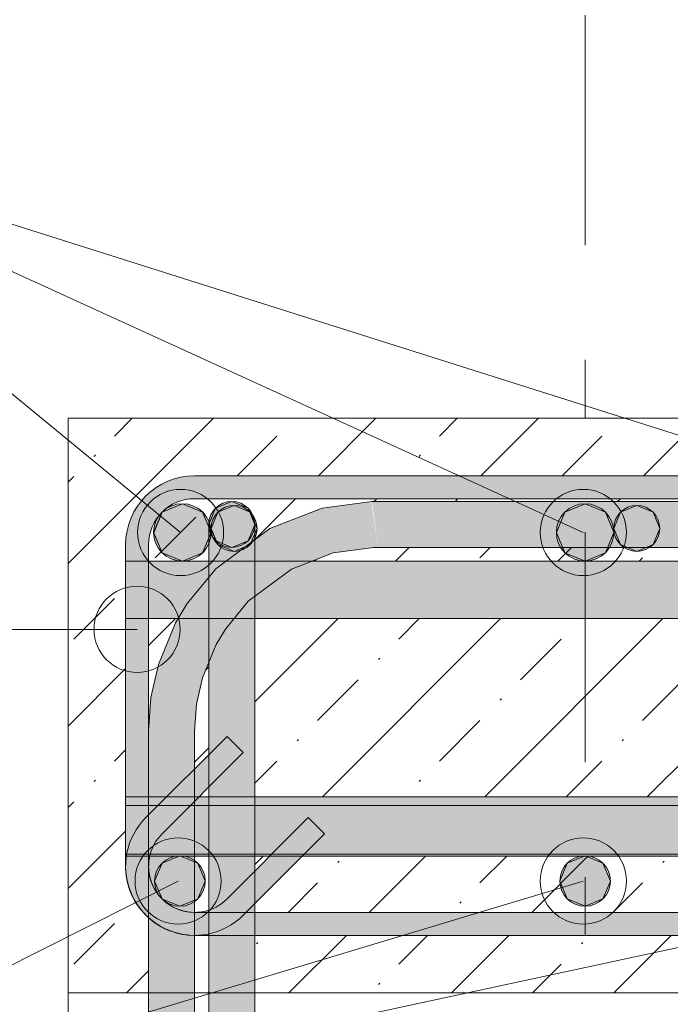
# Model space of a CAD drawing. Header units: millimetres. Extents: x 4307 to 42792, y 1610 to 10025.
# Tile 206 of 256: x 31026 to 31309, y 8665 to 9093. Entities that reach past the tile are written whole.
import ezdxf

# ---------------------------------------------------------------- set-up
doc = ezdxf.new("R2010")
doc.units = ezdxf.units.MM
doc.linetypes.add('Čára osnovy', pattern=[225, 100, -50, 25, -50])
for name, color, linetype, lineweight in [('S-BEAM', 12, 'Continuous', 9), ('S-COLS', 52, 'Continuous', 9), ('S-GRID', 1, 'Continuous', 5), ('S-RBAR', 171, 'Continuous', 5), ('S-RBAR-IDEN', 171, 'Continuous', 5)]:
    doc.layers.add(name, color=color, linetype=linetype, lineweight=lineweight)

msp = doc.modelspace()

# ---------------------------------------------------------------- hatches: boundary and pattern name
at = {"layer": 'S-BEAM', "lineweight": 5}
h = msp.add_hatch(dxfattribs=at)
h.set_pattern_fill('FP_3', color=256, style=0, pattern_type=2)
h.set_pattern_definition([(45, (36176.34, 5500.453), (-35.35534, 35.35534), []), (45, (36211.697, 5500.453), (-17.67767, 53.033), [25, -12.5, 0.8382, -11.662])])
h.paths.add_polyline_path([(31047.38, 8670), (31082.33, 8670), (31082.33, 8702.9), (31081.17, 8703.79), (31076.04, 8710.86), (31073.4, 8717.24), (31072.38, 8726.4), (31072.38, 8865), (31073.4, 8872.76), (31076.4, 8880), (31081.17, 8886.21), (31088.24, 8891.34), (31094.61, 8893.98), (31102.38, 8895), (31442.38, 8895), (31450.14, 8893.98), (31457.38, 8890.98), (31463.59, 8886.21), (31465.44, 8883.8), (31497.38, 8883.8), (31497.38, 8920), (31047.38, 8920), (31047.38, 8711.32)])
h.paths.add_polyline_path([(31102.33, 8670), (31108.58, 8670), (31108.58, 8695), (31102.33, 8695), (31102.33, 8681.14)])
h.paths.add_polyline_path([(31286.42, 8670), (31402.88, 8670), (31402.88, 8695), (31128.58, 8695), (31128.58, 8670), (31199.1, 8670)])
h.paths.add_polyline_path([(31497.38, 8670), (31497.38, 8730.3), (31472.38, 8730.18), (31472.38, 8725), (31471.36, 8717.24), (31468.36, 8710), (31463.59, 8703.79), (31456.52, 8698.66), (31450.14, 8696.02), (31442.38, 8695), (31439.38, 8695), (31439.38, 8670), (31461.06, 8670)])
h.paths.add_polyline_path([(31128.58, 8705), (31402.88, 8705), (31402.88, 8722.07), (31395.51, 8729.45), (31149.25, 8729.45), (31128.58, 8708.77)])
h.paths.add_polyline_path([(31442.38, 8705), (31447.56, 8705.68), (31452.38, 8707.68), (31456.87, 8711.32), (31459.7, 8715), (31461.7, 8719.82), (31462.38, 8725), (31461.7, 8729.45), (31439.38, 8729.45), (31439.38, 8705.39)])
h.paths.add_polyline_path([(31102.38, 8705), (31108.58, 8706.1), (31108.58, 8729.45), (31102.33, 8729.45), (31102.33, 8705.01)])
h.paths.add_polyline_path([(31128.58, 8722.91), (31135.11, 8729.45), (31128.58, 8729.45)])
h.paths.add_polyline_path([(31440.36, 8755.3), (31439.38, 8756.28), (31439.38, 8755.3)])
h.paths.add_polyline_path([(31454.5, 8755.3), (31462.38, 8755.3), (31462.38, 8832.8), (31457, 8832.8), (31450.1, 8823.8), (31442.1, 8804.51), (31439.38, 8783.8), (31439.38, 8770.43)])
h.paths.add_polyline_path([(31128.58, 8755.3), (31402.88, 8755.3), (31402.88, 8832.8), (31128.58, 8832.8), (31128.58, 8783.8)])
h.paths.add_polyline_path([(31108.58, 8755.3), (31108.58, 8759.48), (31104.4, 8755.3)])
h.paths.add_polyline_path([(31472.38, 8755.3), (31497.38, 8755.3), (31497.38, 8832.8), (31472.38, 8832.8), (31472.38, 8771.67)])
h.paths.add_polyline_path([(31102.33, 8767.37), (31108.58, 8773.62), (31108.58, 8813.83), (31105.77, 8807.03), (31103.19, 8795.54), (31102.33, 8781.57), (31102.33, 8771.67)])
h.paths.add_polyline_path([(31082.38, 8784.53), (31083.41, 8798.47), (31086.62, 8812.83), (31094.76, 8832.02), (31095.23, 8832.8), (31082.38, 8832.8), (31082.38, 8795.54)])
h.paths.add_polyline_path([(31422.88, 8809.91), (31432.36, 8832.8), (31422.88, 8832.8), (31422.88, 8811.61)])
h.paths.add_polyline_path([(31153.46, 8857.8), (31402.88, 8857.8), (31402.88, 8863.8), (31179.73, 8863.71), (31162.78, 8861.41), (31155.44, 8858.57)])
h.paths.add_polyline_path([(31108.58, 8857.8), (31108.58, 8873.8), (31128.58, 8873.8), (31128.58, 8867.14), (31135.1, 8871.99), (31157.91, 8880.81), (31180.22, 8883.78), (31199.1, 8883.8), (31448.8, 8883.8), (31447.56, 8884.32), (31442.38, 8885), (31102.38, 8885), (31097.2, 8884.32), (31092.38, 8882.32), (31088.24, 8879.14), (31085.06, 8875), (31083.06, 8870.18), (31082.38, 8865), (31082.38, 8857.8)])
h.paths.add_polyline_path([(31452.95, 8857.8), (31460.77, 8863.8), (31422.88, 8863.8), (31422.88, 8857.8), (31448.67, 8857.8)])
h.paths.add_polyline_path([(31490.77, 8857.8), (31497.38, 8857.8), (31497.38, 8860.54)])
h.paths.add_polyline_path([(31128.58, 8873.8), (31108.92, 8876.39), (31109.92, 8878.8), (31111.78, 8881.08), (31113.58, 8882.46), (31115.99, 8883.46), (31118.58, 8883.8), (31121.16, 8883.46), (31123.58, 8882.46), (31125.65, 8880.87), (31127.24, 8878.8), (31128.23, 8876.39)])
at = {"layer": 'S-RBAR'}
for color, points in [(7, [(31082.38, 8865), (31083.06, 8870.18), (31085.06, 8875), (31088.24, 8879.14), (31092.38, 8882.32), (31097.2, 8884.32), (31102.38, 8885), (31102.38, 8895), (31094.61, 8893.98), (31087.38, 8890.98), (31081.17, 8886.21), (31076.04, 8879.14), (31073.4, 8872.76), (31072.38, 8865), (31076.4, 8865)]), (7, [(31102.38, 8885), (31442.38, 8885), (31442.38, 8895), (31102.38, 8895), (31102.38, 8892.37)]), (256, [(31097.08, 8857.8), (31105.91, 8861.46), (31109.58, 8870.3), (31105.91, 8879.14), (31097.08, 8882.8), (31088.24, 8879.14), (31084.58, 8870.3), (31088.24, 8861.46)]), (256, [(31097.08, 8857.8), (31105.91, 8861.46), (31109.58, 8870.3), (31105.91, 8879.14), (31097.08, 8882.8), (31088.24, 8879.14), (31084.63, 8870.18), (31088.24, 8861.46)]), (256, [(31118.58, 8863.8), (31125.65, 8866.73), (31128.58, 8873.8), (31125.65, 8880.87), (31118.58, 8883.8), (31111.5, 8880.87), (31108.58, 8873.8), (31111.78, 8866.62)]), (7, [(31128.58, 8873.8), (31128.23, 8876.39), (31127.24, 8878.8), (31125.65, 8880.87), (31123.58, 8882.46), (31121.16, 8883.46), (31118.58, 8883.8), (31115.99, 8883.46), (31113.58, 8882.46), (31111.5, 8880.87), (31109.92, 8878.8), (31108.92, 8876.39), (31128.23, 8873.85)]), (256, [(31119.58, 8862.07), (31126.65, 8865), (31129.58, 8872.07), (31126.65, 8879.14), (31119.58, 8882.07), (31112.5, 8879.14), (31109.58, 8872.07), (31112.5, 8865), (31119.29, 8862.19)]), (7, [(31180.22, 8863.78), (31179.73, 8883.77), (31157.91, 8880.81)]), (7, [(31182.18, 8863.8), (31182.18, 8883.8), (31179.73, 8883.77)]), (256, [(31272.38, 8857.8), (31281.22, 8861.46), (31284.88, 8870.3), (31281.22, 8879.14), (31272.38, 8882.8), (31263.54, 8879.14), (31259.88, 8870.3), (31263.54, 8861.46)]), (256, [(31272.38, 8857.8), (31281.22, 8861.46), (31284.88, 8870.3), (31281.22, 8879.14), (31272.38, 8882.8), (31263.54, 8879.14), (31259.88, 8870.3), (31263.54, 8861.46)]), (256, [(31294.88, 8862.07), (31301.95, 8865), (31304.88, 8872.07), (31301.95, 8879.14), (31294.88, 8882.07), (31287.81, 8879.14), (31284.88, 8872.07), (31287.81, 8865)]), (7, [(31162.78, 8861.41), (31157.91, 8880.81), (31135.1, 8871.99), (31157.91, 8863.27)]), (7, [(31162.78, 8861.41), (31180.22, 8863.78), (31157.91, 8880.81), (31160.13, 8871.99)]), (7, [(31180.22, 8863.78), (31182.18, 8863.8), (31179.8, 8880.81)]), (7, [(31128.58, 8783.8), (31128.58, 8873.8), (31108.58, 8873.8), (31108.58, 8783.8), (31111.78, 8783.8)]), (7, [(31128.58, 8857.8), (31142.7, 8857.8), (31135.1, 8871.99), (31128.58, 8867.14), (31128.58, 8862.19)]), (7, [(31153.46, 8857.8), (31162.78, 8861.41), (31135.1, 8871.99), (31142.7, 8857.8), (31144.54, 8857.8)]), (7, [(31073.4, 8725), (31082.38, 8725), (31082.38, 8865), (31072.38, 8865), (31072.38, 8725)]), (7, [(31086.62, 8812.83), (31108.58, 8820.42), (31108.58, 8823.22), (31094.11, 8830.94), (31091.52, 8824.66)]), (7, [(31108.58, 8829.15), (31108.58, 8832.8), (31095.23, 8832.8), (31094.11, 8830.94), (31099.15, 8830.31)]), (7, [(31108.58, 8823.22), (31108.58, 8829.15), (31094.11, 8830.94), (31105.87, 8824.66)]), (7, [(31105.77, 8807.03), (31108.58, 8813.83), (31108.58, 8820.42), (31086.62, 8812.83), (31090.63, 8811.61)]), (7, [(31083.41, 8798.47), (31105.77, 8807.03), (31086.62, 8812.83), (31084.16, 8801.84)]), (7, [(31103.19, 8795.54), (31105.77, 8807.03), (31083.41, 8798.47)]), (7, [(31082.38, 8783.83), (31103.19, 8795.54), (31083.41, 8798.47), (31082.38, 8784.53)]), (7, [(31102.33, 8783.8), (31103.19, 8795.54), (31082.38, 8783.8)]), (7, [(31088.24, 8739.14), (31123.59, 8774.5), (31116.52, 8781.57), (31082.38, 8747.43), (31082.38, 8745), (31085.89, 8741.49)]), (7, [(31082.38, 8725), (31083.06, 8730.18), (31085.06, 8735), (31088.24, 8739.14), (31082.38, 8745), (31082.38, 8726.4)]), (7, [(31123.59, 8705), (31124.81, 8705), (31158.95, 8739.14), (31151.88, 8746.21), (31116.52, 8710.86), (31122.38, 8705)]), (256, [(31096.01, 8707.64), (31103.79, 8710.86), (31107.01, 8718.64), (31103.79, 8726.41), (31096.01, 8729.64), (31088.23, 8726.4), (31085.01, 8718.64), (31088.24, 8710.86), (31089.95, 8710.15)]), (256, [(31272.38, 8707.64), (31280.16, 8710.86), (31283.38, 8718.64), (31280.16, 8726.41), (31272.38, 8729.64), (31264.6, 8726.41), (31261.38, 8718.64), (31264.6, 8710.86)]), (7, [(31102.38, 8695), (31102.38, 8705), (31097.2, 8705.68), (31092.38, 8707.68), (31087.88, 8711.32), (31085.06, 8715), (31083.06, 8719.82), (31082.38, 8725), (31072.38, 8725), (31073.4, 8717.24), (31076.4, 8710), (31081.18, 8703.77), (31088.24, 8698.66), (31094.61, 8696.02), (31097.2, 8695.68)]), (7, [(31102.38, 8705), (31122.38, 8705), (31116.52, 8710.86), (31111.78, 8707.43), (31107.56, 8705.68)]), (7, [(31439.23, 8695), (31442.38, 8695), (31434.61, 8696.02), (31427.38, 8699.02), (31419.95, 8705), (31102.38, 8705), (31102.38, 8695), (31437.2, 8695)])]:
    msp.add_hatch(color=color, dxfattribs=at).paths.add_polyline_path(points)
h = msp.add_hatch(color=256, dxfattribs=at)
edge = h.paths.add_edge_path()
edge.add_arc((31097.08, 8870.3), 12.5, 0, 360)
h = msp.add_hatch(color=256, dxfattribs=at)
edge = h.paths.add_edge_path()
edge.add_arc((31097.08, 8870.3), 12.5, 0, 360)
h = msp.add_hatch(color=256, dxfattribs=at)
edge = h.paths.add_edge_path()
edge.add_arc((31118.58, 8873.8), 10, 0, 360)
h = msp.add_hatch(color=256, dxfattribs=at)
edge = h.paths.add_edge_path()
edge.add_arc((31119.58, 8872.07), 10, 0, 360)
h = msp.add_hatch(color=7, dxfattribs=at)
h.paths.add_polyline_path([(31439.23, 8863.8), (31462.38, 8863.8), (31462.38, 8865), (31461.7, 8870.18), (31459.7, 8875), (31456.52, 8879.14), (31452.38, 8882.32), (31448.8, 8883.8), (31412.88, 8883.8), (31415.47, 8883.46), (31417.88, 8882.46), (31419.95, 8880.87), (31421.54, 8878.8), (31422.54, 8876.39), (31422.88, 8872.7), (31422.88, 8863.8)])
h.paths.add_polyline_path([(31182.18, 8863.8), (31402.88, 8863.99), (31402.88, 8873.8), (31422.88, 8873.8), (31403.22, 8876.39), (31404.22, 8878.8), (31405.81, 8880.87), (31407.88, 8882.46), (31410.29, 8883.46), (31412.88, 8883.8), (31182.18, 8883.8)])
h.paths.add_polyline_path([(31472.38, 8863.8), (31497.38, 8863.8), (31497.38, 8882.8), (31507.53, 8882.8), (31507.53, 8883.8), (31465.44, 8883.8), (31468.71, 8879.14), (31471.36, 8872.76), (31472.38, 8865)])
h.paths.add_polyline_path([(31548.38, 8882.8), (31552.64, 8882.8), (31552.64, 8883.8), (31517.53, 8883.8), (31517.53, 8882.8)])
h.paths.add_polyline_path([(31562.64, 8882.8), (31597.75, 8882.8), (31597.75, 8883.8), (31562.64, 8883.8)])
h.paths.add_polyline_path([(31723.02, 8882.8), (31733.07, 8882.8), (31733.07, 8883.8), (31697.96, 8883.8), (31697.96, 8882.8)])
h.paths.add_polyline_path([(31743.07, 8882.8), (31801.19, 8882.8), (31801.19, 8883.8), (31743.07, 8883.8)])
h.paths.add_polyline_path([(31687.96, 8882.8), (31687.96, 8883.8), (31652.85, 8883.8), (31652.85, 8882.8), (31679.36, 8882.8)])
h.paths.add_polyline_path([(31607.75, 8882.8), (31642.85, 8882.8), (31642.85, 8883.8), (31607.75, 8883.8)])
h = msp.add_hatch(color=256, dxfattribs=at)
edge = h.paths.add_edge_path()
edge.add_arc((31272.38, 8870.3), 12.5, 0, 360)
h = msp.add_hatch(color=256, dxfattribs=at)
edge = h.paths.add_edge_path()
edge.add_arc((31272.38, 8870.3), 12.5, 0, 360)
h = msp.add_hatch(color=256, dxfattribs=at)
edge = h.paths.add_edge_path()
edge.add_arc((31294.88, 8872.07), 10, 0, 360)
h = msp.add_hatch(color=7, dxfattribs=at)
h.paths.add_polyline_path([(32272.38, 8832.8), (32272.38, 8857.8), (32239.62, 8857.8), (32239.62, 8832.8), (32246.94, 8832.8)])
h.paths.add_polyline_path([(32229.62, 8832.8), (32229.62, 8857.8), (32155.01, 8857.8), (32155.01, 8832.8), (32159.62, 8832.8)])
h.paths.add_polyline_path([(32145.01, 8832.8), (32145.01, 8857.8), (32070.39, 8857.8), (32070.39, 8832.8), (32072.3, 8832.8)])
h.paths.add_polyline_path([(32060.39, 8832.8), (32060.39, 8857.8), (31985.78, 8857.8), (31985.78, 8832.8), (32028.64, 8832.8)])
h.paths.add_polyline_path([(31975.78, 8832.8), (31975.78, 8857.8), (31901.16, 8857.8), (31901.16, 8832.8), (31941.32, 8832.8)])
h.paths.add_polyline_path([(31891.16, 8832.8), (31891.16, 8857.8), (31816.55, 8857.8), (31816.55, 8832.8), (31854, 8832.8)])
h.paths.add_polyline_path([(31806.55, 8832.8), (31806.55, 8857.8), (31743.07, 8857.8), (31743.07, 8832.8), (31766.68, 8832.8)])
h.paths.add_polyline_path([(31697.96, 8832.8), (31733.07, 8832.8), (31733.07, 8857.8), (31697.96, 8857.8)])
h.paths.add_polyline_path([(31679.36, 8832.8), (31687.96, 8832.8), (31687.96, 8857.8), (31652.85, 8857.8), (31652.85, 8832.8)])
h.paths.add_polyline_path([(31635.7, 8832.8), (31642.85, 8832.8), (31642.85, 8857.8), (31607.75, 8857.8), (31607.75, 8832.8)])
h.paths.add_polyline_path([(31552.64, 8832.8), (31552.64, 8857.8), (31517.53, 8857.8), (31517.53, 8832.8), (31548.38, 8832.8)])
h.paths.add_polyline_path([(31597.75, 8832.8), (31597.75, 8857.8), (31562.64, 8857.8), (31562.64, 8832.8), (31592.04, 8832.8)])
h.paths.add_polyline_path([(31507.53, 8832.8), (31507.53, 8857.8), (31472.38, 8857.8), (31472.38, 8832.8), (31504.72, 8832.8)])
h.paths.add_polyline_path([(31402.88, 8832.8), (31402.88, 8857.8), (31128.58, 8857.8), (31128.58, 8832.8), (31373.74, 8832.8)])
h.paths.add_polyline_path([(31461.06, 8832.8), (31462.38, 8832.8), (31462.38, 8857.8), (31422.88, 8857.8), (31422.88, 8832.8)])
h.paths.add_polyline_path([(31108.58, 8832.8), (31108.58, 8857.8), (31082.38, 8857.8), (31082.38, 8832.8)])
h = msp.add_hatch(color=7, dxfattribs=at)
h.paths.add_polyline_path([(31102.33, 7883.8), (31102.33, 7916), (31100.43, 7916), (31100.43, 7883.8)])
h.paths.add_polyline_path([(31082.33, 7883.8), (31082.43, 7883.8), (31082.33, 7896.6)])
h.paths.add_polyline_path([(31102.33, 7924), (31102.33, 8016), (31100.43, 8016), (31100.43, 7924)])
h.paths.add_polyline_path([(31100.43, 8024), (31102.33, 8024), (31102.33, 8116), (31100.43, 8116), (31100.43, 8047.47)])
h.paths.add_polyline_path([(31082.33, 8024), (31082.43, 8024), (31082.33, 8047.47)])
h.paths.add_polyline_path([(31102.33, 8124), (31102.33, 8216), (31100.43, 8216), (31100.43, 8124)])
h.paths.add_polyline_path([(31102.33, 8224), (31102.33, 8316), (31100.43, 8316), (31100.43, 8224)])
h.paths.add_polyline_path([(31102.33, 8324), (31102.33, 8416), (31100.43, 8416), (31100.43, 8324)])
h.paths.add_polyline_path([(31082.33, 8324), (31082.43, 8324), (31082.33, 8349.22)])
h.paths.add_polyline_path([(31102.33, 8424), (31102.33, 8516), (31100.43, 8516), (31100.43, 8424)])
h.paths.add_polyline_path([(31102.33, 8524), (31102.33, 8616), (31100.43, 8616), (31100.43, 8524)])
h.paths.add_polyline_path([(31082.33, 8524), (31082.43, 8524), (31082.33, 8530.27)])
h.paths.add_polyline_path([(31102.33, 8624), (31102.33, 8695.01), (31094.11, 8696.23), (31087.38, 8699.02), (31082.33, 8702.9), (31082.43, 8660), (31100.43, 8660), (31100.43, 8624)])
h.paths.add_polyline_path([(31102.33, 8705.01), (31102.33, 8729.45), (31082.96, 8729.45), (31082.38, 8725), (31083.46, 8718.86), (31085.06, 8715), (31088.24, 8710.86), (31092.38, 8707.68), (31097.2, 8705.68), (31100.86, 8705.2)])
h.paths.add_polyline_path([(31090.26, 8755.3), (31102.33, 8767.37), (31102.33, 8783.8), (31082.38, 8783.8), (31082.38, 8755.3)])
h = msp.add_hatch(color=7, dxfattribs=at)
h.paths.add_polyline_path([(31108.58, 7883.8), (31128.58, 7883.8), (31128.58, 7916), (31108.58, 7916), (31108.58, 7896.6)])
h.paths.add_polyline_path([(31108.58, 7924), (31128.58, 7924), (31128.58, 8016), (31108.58, 8016), (31108.58, 7926.77)])
h.paths.add_polyline_path([(31111.78, 8024), (31128.58, 8024), (31128.58, 8116), (31108.58, 8116), (31108.58, 8024)])
h.paths.add_polyline_path([(31108.58, 8124), (31128.58, 8124), (31128.58, 8216), (31108.58, 8216), (31108.58, 8138)])
h.paths.add_polyline_path([(31111.78, 8224), (31128.58, 8224), (31128.58, 8316), (31108.58, 8316), (31108.58, 8224)])
h.paths.add_polyline_path([(31128.58, 8324), (31128.58, 8416), (31108.58, 8416), (31108.58, 8324), (31111.78, 8324)])
h.paths.add_polyline_path([(31128.58, 8424), (31128.58, 8516), (31108.58, 8516), (31108.58, 8424), (31111.78, 8424)])
h.paths.add_polyline_path([(31108.58, 8524), (31128.58, 8524), (31128.58, 8616), (31108.58, 8616), (31108.58, 8530.27)])
h.paths.add_polyline_path([(31111.78, 8624), (31128.58, 8624), (31128.58, 8695), (31108.58, 8695), (31108.58, 8624)])
h.paths.add_polyline_path([(31128.58, 8705), (31128.58, 8708.77), (31124.81, 8705)])
h.paths.add_polyline_path([(31108.58, 8706.1), (31112.38, 8707.68), (31116.98, 8711.32), (31128.58, 8722.91), (31128.58, 8783.8), (31108.58, 8783.8), (31108.58, 8773.62), (31116.52, 8781.57), (31123.59, 8774.5), (31108.58, 8759.48), (31108.58, 8707.68)])
h = msp.add_hatch(color=7, dxfattribs=at)
h.paths.add_polyline_path([(32272.38, 8730.3), (32272.38, 8755.3), (32239.62, 8755.3), (32239.62, 8730.3), (32246.94, 8730.3)])
h.paths.add_polyline_path([(32229.62, 8730.3), (32229.62, 8755.3), (32155.01, 8755.3), (32155.01, 8730.3), (32159.62, 8730.3)])
h.paths.add_polyline_path([(32145.01, 8730.3), (32145.01, 8755.3), (32070.39, 8755.3), (32070.39, 8730.3), (32072.3, 8730.3)])
h.paths.add_polyline_path([(32060.39, 8730.3), (32060.39, 8755.3), (31985.78, 8755.3), (31985.78, 8730.3), (32028.64, 8730.3)])
h.paths.add_polyline_path([(31975.78, 8730.3), (31975.78, 8755.3), (31901.16, 8755.3), (31901.16, 8730.3), (31941.32, 8730.3)])
h.paths.add_polyline_path([(31891.16, 8730.3), (31891.16, 8755.3), (31816.55, 8755.3), (31816.55, 8730.3), (31854, 8730.3)])
h.paths.add_polyline_path([(31806.55, 8730.3), (31806.55, 8755.3), (31743.07, 8755.3), (31743.07, 8730.3), (31766.68, 8730.3)])
h.paths.add_polyline_path([(31723.02, 8730.3), (31733.07, 8730.3), (31733.07, 8755.3), (31697.96, 8755.3), (31697.96, 8730.3)])
h.paths.add_polyline_path([(31687.96, 8730.3), (31687.96, 8755.3), (31652.85, 8755.3), (31652.85, 8730.3), (31679.36, 8730.3)])
h.paths.add_polyline_path([(31642.85, 8730.3), (31642.85, 8755.3), (31607.75, 8755.3), (31607.75, 8730.3), (31635.7, 8730.3)])
h.paths.add_polyline_path([(31592.04, 8730.3), (31597.75, 8730.3), (31597.75, 8755.3), (31562.64, 8755.3), (31562.64, 8730.3)])
h.paths.add_polyline_path([(31548.38, 8730.3), (31552.64, 8730.3), (31552.64, 8755.3), (31517.53, 8755.3), (31517.53, 8730.3)])
h.paths.add_polyline_path([(31507.53, 8730.3), (31507.53, 8755.3), (31472.38, 8755.3), (31472.38, 8730.3), (31504.72, 8730.3)])
h.paths.add_polyline_path([(31456.52, 8730.3), (31461.64, 8730.3), (31459.7, 8735), (31455.66, 8740), (31440.36, 8755.3), (31422.88, 8755.3), (31422.88, 8730.3), (31428.24, 8730.3)])
h.paths.add_polyline_path([(31394.65, 8730.3), (31385.81, 8739.14), (31392.88, 8746.21), (31402.88, 8736.22), (31402.88, 8755.3), (31128.58, 8755.3), (31128.58, 8730.3), (31135.97, 8730.3), (31151.88, 8746.21), (31158.95, 8739.14), (31150.11, 8730.3), (31385.81, 8730.3)])
h.paths.add_polyline_path([(31085.06, 8730.3), (31108.58, 8730.3), (31108.58, 8755.3), (31104.4, 8755.3), (31088.24, 8739.14), (31085.06, 8735), (31083.11, 8730.3)])
h.paths.add_polyline_path([(31462.38, 8747.43), (31462.38, 8755.3), (31454.5, 8755.3), (31461.06, 8748.75)])
h.paths.add_polyline_path([(31082.38, 8747.43), (31090.26, 8755.3), (31082.38, 8755.3)])
h = msp.add_hatch(color=7, dxfattribs=at)
h.paths.add_polyline_path([(31082.96, 8729.45), (31108.58, 8729.45), (31108.58, 8730.3), (31083.06, 8730.18)])
h.paths.add_polyline_path([(31135.11, 8729.45), (31135.97, 8730.3), (31128.58, 8730.3), (31128.58, 8729.45)])
h.paths.add_polyline_path([(31149.25, 8729.45), (31395.51, 8729.45), (31394.65, 8730.3), (31150.11, 8730.3)])
h.paths.add_polyline_path([(31422.88, 8729.45), (31461.79, 8729.45), (31461.64, 8730.3), (31422.88, 8730.3)])
h = msp.add_hatch(color=256, dxfattribs=at)
edge = h.paths.add_edge_path()
edge.add_arc((31096.01, 8718.64), 11, 0, 360)
h = msp.add_hatch(color=256, dxfattribs=at)
edge = h.paths.add_edge_path()
edge.add_arc((31272.38, 8718.64), 11, 0, 360)

# ---------------------------------------------------------------- linework, layer by layer
at = {"layer": 'S-BEAM', "lineweight": 18}
for p, q in [((31497.38, 8920), (31047.38, 8920)), ((31047.38, 8920), (31047.38, 8670)), ((31047.38, 8670), (31497.38, 8670))]:
    msp.add_line(p, q, dxfattribs=at)
at = {"layer": 'S-BEAM'}
msp.add_line((31047.38, 8670), (31497.38, 8670), dxfattribs=at)
at = {"layer": 'S-COLS'}
for p, q in [((31047.38, 8920), (31047.38, 6370)), ((31047.38, 8920), (31497.38, 8920)), ((31047.38, 8670), (31047.38, 6370))]:
    msp.add_line(p, q, dxfattribs=at)
at = {"layer": 'S-GRID', "linetype": 'Čára osnovy', "lineweight": 9}
msp.add_line((31272.38, 1795.38), (31272.38, 9850.35), dxfattribs=at)
at = {"layer": 'S-RBAR'}
for p, q in [((31102.38, 8895), (31442.38, 8895)), ((31102.38, 8895), (31442.38, 8895)), ((31102.38, 8895), (31442.38, 8895)), ((31102.38, 8895), (31442.38, 8895)), ((31102.38, 8895), (31442.38, 8895)), ((31102.38, 8895), (31442.38, 8895)), ((31102.38, 8895), (31442.38, 8895)), ((31442.38, 8895), (31102.38, 8895)), ((31442.38, 8895), (31102.38, 8895)), ((31442.38, 8895), (31102.38, 8895)), ((31442.38, 8895), (31102.38, 8895)), ((31442.38, 8895), (31102.38, 8895)), ((31442.38, 8895), (31102.38, 8895)), ((31442.38, 8895), (31102.38, 8895)), ((31442.38, 8895), (31102.38, 8895)), ((31442.38, 8895), (31102.38, 8895)), ((31442.38, 8895), (31102.38, 8895)), ((31442.38, 8895), (31102.38, 8895)), ((31442.38, 8895), (31102.38, 8895)), ((31442.38, 8895), (31102.38, 8895)), ((31102.38, 8895), (31442.38, 8895)), ((31097.08, 8882.8), (31088.24, 8879.14)), ((31097.08, 8882.8), (31088.24, 8879.14)), ((31105.91, 8879.14), (31097.08, 8882.8)), ((31105.91, 8879.14), (31097.08, 8882.8)), ((31102.38, 8885), (31442.38, 8885)), ((31102.38, 8885), (31442.38, 8885)), ((31102.38, 8885), (31442.38, 8885)), ((31102.38, 8885), (31442.38, 8885)), ((31102.38, 8885), (31442.38, 8885)), ((31102.38, 8885), (31442.38, 8885)), ((31102.38, 8885), (31442.38, 8885)), ((31442.38, 8885), (31102.38, 8885)), ((31442.38, 8885), (31102.38, 8885)), ((31442.38, 8885), (31102.38, 8885)), ((31442.38, 8885), (31102.38, 8885)), ((31442.38, 8885), (31102.38, 8885)), ((31442.38, 8885), (31102.38, 8885)), ((31442.38, 8885), (31102.38, 8885)), ((31442.38, 8885), (31102.38, 8885)), ((31442.38, 8885), (31102.38, 8885)), ((31442.38, 8885), (31102.38, 8885)), ((31442.38, 8885), (31102.38, 8885)), ((31442.38, 8885), (31102.38, 8885)), ((31442.38, 8885), (31102.38, 8885)), ((31102.38, 8885), (31442.38, 8885)), ((31118.58, 8883.8), (31111.5, 8880.87)), ((31119.58, 8882.07), (31112.5, 8879.14)), ((31125.65, 8880.87), (31118.58, 8883.8)), ((31126.65, 8879.14), (31119.58, 8882.07)), ((31157.91, 8880.81), (31179.73, 8883.77)), ((31179.73, 8883.77), (31182.18, 8883.8)), ((31182.18, 8883.8), (31801.19, 8883.8)), ((31272.38, 8882.8), (31263.54, 8879.14)), ((31272.38, 8882.8), (31263.54, 8879.14)), ((31281.22, 8879.14), (31272.38, 8882.8)), ((31281.22, 8879.14), (31272.38, 8882.8)), ((31294.88, 8882.07), (31287.81, 8879.14)), ((31301.95, 8879.14), (31294.88, 8882.07)), ((31088.24, 8879.14), (31084.58, 8870.3)), ((31088.24, 8879.14), (31084.63, 8870.18)), ((31109.58, 8870.3), (31105.91, 8879.14)), ((31109.58, 8870.3), (31105.91, 8879.14)), ((31111.5, 8880.87), (31108.58, 8873.8)), ((31112.5, 8879.14), (31109.58, 8872.07)), ((31128.58, 8873.8), (31125.65, 8880.87)), ((31129.58, 8872.07), (31126.65, 8879.14)), ((31135.1, 8871.99), (31157.91, 8880.81)), ((31263.54, 8879.14), (31259.88, 8870.3)), ((31263.54, 8879.14), (31259.88, 8870.3)), ((31284.88, 8870.3), (31281.22, 8879.14)), ((31284.88, 8870.3), (31281.22, 8879.14)), ((31287.81, 8879.14), (31284.88, 8872.07)), ((31304.88, 8872.07), (31301.95, 8879.14)), ((31108.58, 8783.8), (31108.58, 8873.8)), ((31108.58, 8873.8), (31111.78, 8866.62)), ((31125.65, 8866.73), (31128.58, 8873.8)), ((31128.58, 8783.8), (31128.58, 8873.8)), ((31084.58, 8870.3), (31088.24, 8861.46)), ((31084.63, 8870.18), (31088.24, 8861.46)), ((31105.91, 8861.46), (31109.58, 8870.3)), ((31105.91, 8861.46), (31109.58, 8870.3)), ((31109.58, 8872.07), (31112.5, 8865)), ((31111.57, 8854.51), (31135.1, 8871.99)), ((31126.65, 8865), (31129.58, 8872.07)), ((31259.88, 8870.3), (31263.54, 8861.46)), ((31259.88, 8870.3), (31263.54, 8861.46)), ((31281.22, 8861.46), (31284.88, 8870.3)), ((31281.22, 8861.46), (31284.88, 8870.3)), ((31284.88, 8872.07), (31287.81, 8865)), ((31301.95, 8865), (31304.88, 8872.07)), ((31072.38, 8725), (31072.38, 8865)), ((31072.38, 8725), (31072.38, 8865)), ((31072.38, 8725), (31072.38, 8865)), ((31072.38, 8725), (31072.38, 8865)), ((31072.38, 8725), (31072.38, 8865)), ((31072.38, 8725), (31072.38, 8865)), ((31072.38, 8725), (31072.38, 8865)), ((31072.38, 8865), (31072.38, 8725)), ((31072.38, 8865), (31072.38, 8725)), ((31072.38, 8865), (31072.38, 8725)), ((31072.38, 8865), (31072.38, 8725)), ((31072.38, 8865), (31072.38, 8725)), ((31072.38, 8865), (31072.38, 8725)), ((31072.38, 8865), (31072.38, 8725)), ((31072.38, 8865), (31072.38, 8725)), ((31072.38, 8865), (31072.38, 8725)), ((31072.38, 8865), (31072.38, 8725)), ((31072.38, 8865), (31072.38, 8725)), ((31072.38, 8865), (31072.38, 8725)), ((31072.38, 8865), (31072.38, 8725)), ((31072.38, 8725), (31072.38, 8865)), ((31082.38, 8725), (31082.38, 8865)), ((31082.38, 8725), (31082.38, 8865)), ((31082.38, 8725), (31082.38, 8865)), ((31082.38, 8725), (31082.38, 8865)), ((31082.38, 8725), (31082.38, 8865)), ((31082.38, 8725), (31082.38, 8865)), ((31082.38, 8725), (31082.38, 8865)), ((31082.38, 8865), (31082.38, 8725)), ((31082.38, 8865), (31082.38, 8725)), ((31082.38, 8865), (31082.38, 8725)), ((31082.38, 8865), (31082.38, 8725)), ((31082.38, 8865), (31082.38, 8725)), ((31082.38, 8865), (31082.38, 8725)), ((31082.38, 8865), (31082.38, 8725)), ((31082.38, 8865), (31082.38, 8725)), ((31082.38, 8865), (31082.38, 8725)), ((31082.38, 8865), (31082.38, 8725)), ((31082.38, 8865), (31082.38, 8725)), ((31082.38, 8865), (31082.38, 8725)), ((31082.38, 8865), (31082.38, 8725)), ((31082.38, 8725), (31082.38, 8865)), ((31111.78, 8866.62), (31118.58, 8863.8)), ((31112.5, 8865), (31119.29, 8862.19)), ((31118.58, 8863.8), (31125.65, 8866.73)), ((31119.58, 8862.07), (31126.65, 8865)), ((31287.81, 8865), (31294.88, 8862.07)), ((31294.88, 8862.07), (31301.95, 8865)), ((31088.24, 8861.46), (31097.08, 8857.8)), ((31088.24, 8861.46), (31097.08, 8857.8)), ((31097.08, 8857.8), (31105.91, 8861.46)), ((31097.08, 8857.8), (31105.91, 8861.46)), ((31119.29, 8862.19), (31119.58, 8862.07)), ((31144.54, 8854.36), (31162.78, 8861.41)), ((31162.78, 8861.41), (31180.22, 8863.78)), ((31180.22, 8863.78), (31182.18, 8863.8)), ((31182.18, 8863.8), (31801.19, 8863.8)), ((31263.54, 8861.46), (31272.38, 8857.8)), ((31263.54, 8861.46), (31272.38, 8857.8)), ((31272.38, 8857.8), (31281.22, 8861.46)), ((31272.38, 8857.8), (31281.22, 8861.46)), ((31072.38, 8857.8), (32272.38, 8857.8)), ((31072.38, 8832.8), (31072.38, 8857.8)), ((31072.38, 8857.8), (32272.38, 8857.8)), ((31072.38, 8832.8), (31072.38, 8857.8)), ((31099.15, 8839.35), (31111.57, 8854.51)), ((31125.72, 8840.38), (31144.54, 8854.36)), ((31094.11, 8830.94), (31099.15, 8839.35)), ((31115.79, 8828.26), (31125.72, 8840.38)), ((31072.38, 8832.8), (32272.38, 8832.8)), ((31072.38, 8832.8), (32272.38, 8832.8)), ((31086.62, 8812.83), (31094.11, 8830.94)), ((31111.76, 8821.52), (31115.79, 8828.26)), ((31105.77, 8807.03), (31111.76, 8821.52)), ((31083.41, 8798.47), (31086.62, 8812.83)), ((31103.19, 8795.54), (31105.77, 8807.03)), ((31082.33, 8783.8), (31083.41, 8798.47)), ((31102.33, 8783.8), (31103.19, 8795.54)), ((31082.33, 7883.8), (31082.33, 8783.8)), ((31102.33, 7883.8), (31102.33, 8783.8)), ((31108.58, 7883.8), (31108.58, 8783.8)), ((31128.58, 7883.8), (31128.58, 8783.8)), ((31116.52, 8781.57), (31081.17, 8746.21)), ((31116.52, 8781.57), (31081.17, 8746.21)), ((31116.52, 8781.57), (31081.17, 8746.21)), ((31116.52, 8781.57), (31081.17, 8746.21)), ((31116.52, 8781.57), (31081.17, 8746.21)), ((31116.52, 8781.57), (31081.17, 8746.21)), ((31116.52, 8781.57), (31081.17, 8746.21)), ((31116.52, 8781.57), (31081.17, 8746.21)), ((31116.52, 8781.57), (31081.17, 8746.21)), ((31116.52, 8781.57), (31081.17, 8746.21)), ((31116.52, 8781.57), (31081.17, 8746.21)), ((31116.52, 8781.57), (31081.17, 8746.21)), ((31116.52, 8781.57), (31081.17, 8746.21)), ((31116.52, 8781.57), (31123.59, 8774.5)), ((31116.52, 8781.57), (31123.59, 8774.5)), ((31116.52, 8781.57), (31123.59, 8774.5)), ((31116.52, 8781.57), (31123.59, 8774.5)), ((31116.52, 8781.57), (31123.59, 8774.5)), ((31116.52, 8781.57), (31123.59, 8774.5)), ((31116.52, 8781.57), (31123.59, 8774.5)), ((31116.52, 8781.57), (31123.59, 8774.5)), ((31116.52, 8781.57), (31123.59, 8774.5)), ((31116.52, 8781.57), (31123.59, 8774.5)), ((31116.52, 8781.57), (31123.59, 8774.5)), ((31116.52, 8781.57), (31123.59, 8774.5)), ((31116.52, 8781.57), (31123.59, 8774.5)), ((31123.59, 8774.5), (31088.24, 8739.14)), ((31123.59, 8774.5), (31088.24, 8739.14)), ((31123.59, 8774.5), (31088.24, 8739.14)), ((31123.59, 8774.5), (31088.24, 8739.14)), ((31123.59, 8774.5), (31088.24, 8739.14)), ((31123.59, 8774.5), (31088.24, 8739.14)), ((31123.59, 8774.5), (31088.24, 8739.14)), ((31123.59, 8774.5), (31088.24, 8739.14)), ((31123.59, 8774.5), (31088.24, 8739.14)), ((31123.59, 8774.5), (31088.24, 8739.14)), ((31123.59, 8774.5), (31088.24, 8739.14)), ((31123.59, 8774.5), (31088.24, 8739.14)), ((31123.59, 8774.5), (31088.24, 8739.14)), ((31072.38, 8755.3), (32272.38, 8755.3)), ((31072.38, 8730.3), (31072.38, 8755.3)), ((31072.38, 8755.3), (32272.38, 8755.3)), ((31072.38, 8730.3), (31072.38, 8755.3)), ((31472.38, 8751.45), (31072.38, 8751.45)), ((31072.38, 8751.45), (31072.38, 8729.45)), ((31472.38, 8751.45), (31072.38, 8751.45)), ((31072.38, 8751.45), (31072.38, 8729.45)), ((31116.52, 8710.86), (31151.88, 8746.21)), ((31116.52, 8710.86), (31151.88, 8746.21)), ((31116.52, 8710.86), (31151.88, 8746.21)), ((31116.52, 8710.86), (31151.88, 8746.21)), ((31116.52, 8710.86), (31151.88, 8746.21)), ((31116.52, 8710.86), (31151.88, 8746.21)), ((31116.52, 8710.86), (31151.88, 8746.21)), ((31116.52, 8710.86), (31151.88, 8746.21)), ((31116.52, 8710.86), (31151.88, 8746.21)), ((31116.52, 8710.86), (31151.88, 8746.21)), ((31116.52, 8710.86), (31151.88, 8746.21)), ((31116.52, 8710.86), (31151.88, 8746.21)), ((31116.52, 8710.86), (31151.88, 8746.21)), ((31158.95, 8739.14), (31151.88, 8746.21)), ((31158.95, 8739.14), (31151.88, 8746.21)), ((31158.95, 8739.14), (31151.88, 8746.21)), ((31158.95, 8739.14), (31151.88, 8746.21)), ((31158.95, 8739.14), (31151.88, 8746.21)), ((31158.95, 8739.14), (31151.88, 8746.21)), ((31158.95, 8739.14), (31151.88, 8746.21)), ((31158.95, 8739.14), (31151.88, 8746.21)), ((31158.95, 8739.14), (31151.88, 8746.21)), ((31158.95, 8739.14), (31151.88, 8746.21)), ((31158.95, 8739.14), (31151.88, 8746.21)), ((31158.95, 8739.14), (31151.88, 8746.21)), ((31158.95, 8739.14), (31151.88, 8746.21)), ((31123.59, 8703.79), (31158.95, 8739.14)), ((31123.59, 8703.79), (31158.95, 8739.14)), ((31123.59, 8703.79), (31158.95, 8739.14)), ((31123.59, 8703.79), (31158.95, 8739.14)), ((31123.59, 8703.79), (31158.95, 8739.14)), ((31123.59, 8703.79), (31158.95, 8739.14)), ((31123.59, 8703.79), (31158.95, 8739.14)), ((31123.59, 8703.79), (31158.95, 8739.14)), ((31123.59, 8703.79), (31158.95, 8739.14)), ((31123.59, 8703.79), (31158.95, 8739.14)), ((31123.59, 8703.79), (31158.95, 8739.14)), ((31123.59, 8703.79), (31158.95, 8739.14)), ((31123.59, 8703.79), (31158.95, 8739.14)), ((31072.38, 8730.3), (32272.38, 8730.3)), ((31072.38, 8730.3), (32272.38, 8730.3)), ((31472.38, 8729.45), (31072.38, 8729.45)), ((31472.38, 8729.45), (31072.38, 8729.45)), ((31096.01, 8729.64), (31088.23, 8726.4)), ((31103.79, 8726.41), (31096.01, 8729.64)), ((31272.38, 8729.64), (31264.6, 8726.41)), ((31280.16, 8726.41), (31272.38, 8729.64)), ((31088.23, 8726.4), (31085.01, 8718.64)), ((31107.01, 8718.64), (31103.79, 8726.41)), ((31264.6, 8726.41), (31261.38, 8718.64)), ((31283.38, 8718.64), (31280.16, 8726.41)), ((31085.01, 8718.64), (31088.24, 8710.86)), ((31103.79, 8710.86), (31107.01, 8718.64)), ((31261.38, 8718.64), (31264.6, 8710.86)), ((31280.16, 8710.86), (31283.38, 8718.64)), ((31088.24, 8710.86), (31089.95, 8710.15)), ((31089.95, 8710.15), (31096.01, 8707.64)), ((31096.01, 8707.64), (31103.79, 8710.86)), ((31264.6, 8710.86), (31272.38, 8707.64)), ((31272.38, 8707.64), (31280.16, 8710.86)), ((31442.38, 8705), (31102.38, 8705)), ((31442.38, 8705), (31102.38, 8705)), ((31442.38, 8705), (31102.38, 8705)), ((31442.38, 8705), (31102.38, 8705)), ((31442.38, 8705), (31102.38, 8705)), ((31442.38, 8705), (31102.38, 8705)), ((31442.38, 8705), (31102.38, 8705)), ((31102.38, 8705), (31442.38, 8705)), ((31102.38, 8705), (31442.38, 8705)), ((31102.38, 8705), (31442.38, 8705)), ((31102.38, 8705), (31442.38, 8705)), ((31102.38, 8705), (31442.38, 8705)), ((31102.38, 8705), (31442.38, 8705)), ((31102.38, 8705), (31442.38, 8705)), ((31102.38, 8705), (31442.38, 8705)), ((31102.38, 8705), (31442.38, 8705)), ((31102.38, 8705), (31442.38, 8705)), ((31102.38, 8705), (31442.38, 8705)), ((31102.38, 8705), (31442.38, 8705)), ((31102.38, 8705), (31442.38, 8705)), ((31442.38, 8705), (31102.38, 8705)), ((31442.38, 8695), (31102.38, 8695)), ((31442.38, 8695), (31102.38, 8695)), ((31442.38, 8695), (31102.38, 8695)), ((31442.38, 8695), (31102.38, 8695)), ((31442.38, 8695), (31102.38, 8695)), ((31442.38, 8695), (31102.38, 8695)), ((31442.38, 8695), (31102.38, 8695)), ((31102.38, 8695), (31442.38, 8695)), ((31102.38, 8695), (31442.38, 8695)), ((31102.38, 8695), (31442.38, 8695)), ((31102.38, 8695), (31442.38, 8695)), ((31102.38, 8695), (31442.38, 8695)), ((31102.38, 8695), (31442.38, 8695)), ((31102.38, 8695), (31442.38, 8695)), ((31102.38, 8695), (31442.38, 8695)), ((31102.38, 8695), (31442.38, 8695)), ((31102.38, 8695), (31442.38, 8695)), ((31102.38, 8695), (31442.38, 8695)), ((31102.38, 8695), (31442.38, 8695)), ((31102.38, 8695), (31442.38, 8695)), ((31442.38, 8695), (31102.38, 8695))]:
    msp.add_line(p, q, dxfattribs=at)
for centre, radius in [((31097.08, 8870.3), 12.5), ((31097.08, 8870.3), 12.5), ((31118.58, 8873.8), 10), ((31119.58, 8872.07), 10), ((31272.38, 8870.3), 12.5), ((31272.38, 8870.3), 12.5), ((31294.88, 8872.07), 10), ((31096.01, 8718.64), 11), ((31272.38, 8718.64), 11)]:
    msp.add_circle(centre, radius, dxfattribs=at)
for centre, radius, start, end in [((31102.38, 8865), 30, 90, 180), ((31102.38, 8865), 30, 90, 180), ((31102.38, 8865), 30, 90, 180), ((31102.38, 8865), 30, 90, 180), ((31102.38, 8865), 30, 90, 180), ((31102.38, 8865), 30, 90, 180), ((31102.38, 8865), 30, 90, 180), ((31102.38, 8865), 30, 90, 180), ((31102.38, 8865), 30, 90, 180), ((31102.38, 8865), 30, 90, 180), ((31102.38, 8865), 30, 90, 180), ((31102.38, 8865), 30, 90, 180), ((31102.38, 8865), 30, 90, 180), ((31102.38, 8865), 30, 90, 180), ((31102.38, 8865), 30, 90, 180), ((31102.38, 8865), 30, 90, 180), ((31102.38, 8865), 30, 90, 180), ((31102.38, 8865), 30, 90, 180), ((31102.38, 8865), 30, 90, 180), ((31102.38, 8865), 30, 90, 180), ((31102.38, 8865), 30, 90, 180), ((31102.38, 8865), 20, 90, 180), ((31102.38, 8865), 20, 90, 180), ((31102.38, 8865), 20, 90, 180), ((31102.38, 8865), 20, 90, 180), ((31102.38, 8865), 20, 90, 180), ((31102.38, 8865), 20, 90, 180), ((31102.38, 8865), 20, 90, 180), ((31102.38, 8865), 20, 90, 180), ((31102.38, 8865), 20, 90, 180), ((31102.38, 8865), 20, 90, 180), ((31102.38, 8865), 20, 90, 180), ((31102.38, 8865), 20, 90, 180), ((31102.38, 8865), 20, 90, 180), ((31102.38, 8865), 20, 90, 180), ((31102.38, 8865), 20, 90, 180), ((31102.38, 8865), 20, 90, 180), ((31102.38, 8865), 20, 90, 180), ((31102.38, 8865), 20, 90, 180), ((31102.38, 8865), 20, 90, 180), ((31102.38, 8865), 20, 90, 180), ((31102.38, 8865), 20, 90, 180), ((31118.58, 8873.8), 10, 0, 180), ((31102.38, 8725), 30, 135, 270), ((31102.38, 8725), 30, 135, 270), ((31102.38, 8725), 30, 135, 270), ((31102.38, 8725), 30, 135, 270), ((31102.38, 8725), 30, 135, 270), ((31102.38, 8725), 30, 135, 270), ((31102.38, 8725), 30, 135, 270), ((31102.38, 8725), 30, 135, 270), ((31102.38, 8725), 30, 135, 270), ((31102.38, 8725), 30, 135, 270), ((31102.38, 8725), 30, 135, 270), ((31102.38, 8725), 30, 135, 270), ((31102.38, 8725), 30, 135, 270), ((31102.38, 8725), 20, 135, 270), ((31102.38, 8725), 20, 135, 270), ((31102.38, 8725), 20, 135, 270), ((31102.38, 8725), 20, 135, 270), ((31102.38, 8725), 20, 135, 270), ((31102.38, 8725), 20, 135, 270), ((31102.38, 8725), 20, 135, 270), ((31102.38, 8725), 20, 135, 270), ((31102.38, 8725), 20, 135, 270), ((31102.38, 8725), 20, 135, 270), ((31102.38, 8725), 20, 135, 270), ((31102.38, 8725), 20, 135, 270), ((31102.38, 8725), 20, 135, 270), ((31102.38, 8725), 30, 180, 270), ((31102.38, 8725), 30, 180, 270), ((31102.38, 8725), 30, 180, 270), ((31102.38, 8725), 30, 180, 270), ((31102.38, 8725), 30, 180, 270), ((31102.38, 8725), 30, 180, 270), ((31102.38, 8725), 30, 180, 270), ((31102.38, 8725), 30, 180, 315), ((31102.38, 8725), 30, 180, 315), ((31102.38, 8725), 30, 180, 315), ((31102.38, 8725), 30, 180, 315), ((31102.38, 8725), 30, 180, 315), ((31102.38, 8725), 30, 180, 315), ((31102.38, 8725), 30, 180, 315), ((31102.38, 8725), 30, 180, 315), ((31102.38, 8725), 30, 180, 315), ((31102.38, 8725), 30, 180, 315), ((31102.38, 8725), 30, 180, 315), ((31102.38, 8725), 30, 180, 315), ((31102.38, 8725), 30, 180, 315), ((31102.38, 8725), 30, 180, 270), ((31102.38, 8725), 20, 180, 270), ((31102.38, 8725), 20, 180, 270), ((31102.38, 8725), 20, 180, 270), ((31102.38, 8725), 20, 180, 270), ((31102.38, 8725), 20, 180, 270), ((31102.38, 8725), 20, 180, 270), ((31102.38, 8725), 20, 180, 270), ((31102.38, 8725), 20, 180, 315), ((31102.38, 8725), 20, 180, 315), ((31102.38, 8725), 20, 180, 315), ((31102.38, 8725), 20, 180, 315), ((31102.38, 8725), 20, 180, 315), ((31102.38, 8725), 20, 180, 315), ((31102.38, 8725), 20, 180, 315), ((31102.38, 8725), 20, 180, 315), ((31102.38, 8725), 20, 180, 315), ((31102.38, 8725), 20, 180, 315), ((31102.38, 8725), 20, 180, 315), ((31102.38, 8725), 20, 180, 315), ((31102.38, 8725), 20, 180, 315), ((31102.38, 8725), 20, 180, 270)]:
    msp.add_arc(centre, radius, start, end, dxfattribs=at)
at = {"layer": 'S-RBAR-IDEN'}
for p, q in [((31446.9, 8870.3), (30876.43, 9050.67)), ((31271.6, 8870.3), (30876.43, 9050.67)), ((31096.3, 8870.3), (30876.43, 9050.67)), ((31077.38, 8828.15), (30901.45, 8828.15)), ((31447.96, 8718.64), (30833.9, 8586.95)), ((31271.6, 8718.64), (30833.9, 8586.95)), ((31095.23, 8718.64), (30833.9, 8586.95))]:
    msp.add_line(p, q, dxfattribs=at)
for centre in [(31096.3, 8870.3), (31271.6, 8870.3), (31077.38, 8828.15), (31095.23, 8718.64), (31271.6, 8718.64)]:
    msp.add_circle(centre, 18.75, dxfattribs=at)

doc.saveas('drawing.dxf')
